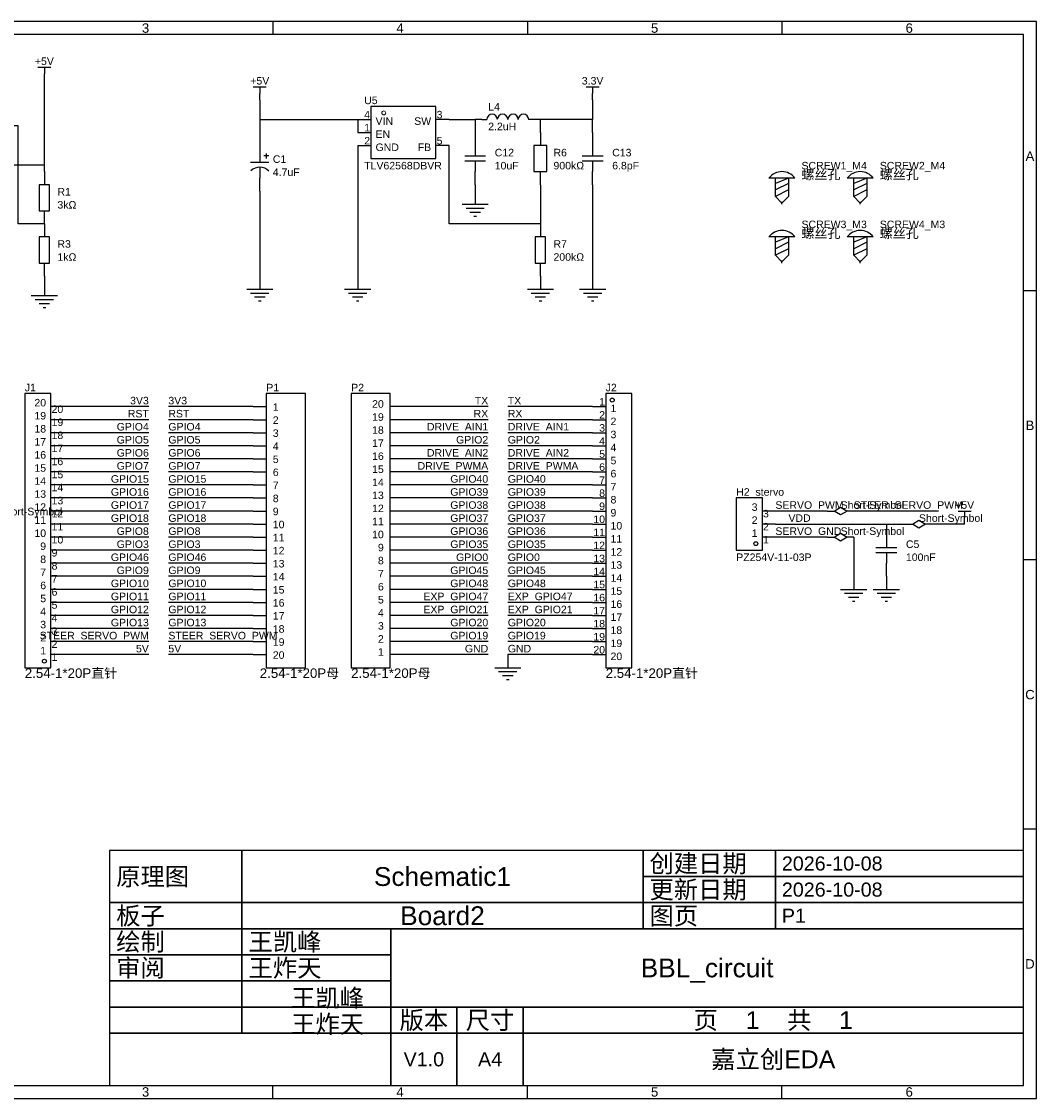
# Model space of a CAD drawing. Header units: millimetres. Extents: x 0 to 297, y 0 to 210.
# Tile 2 of 2: x 100 to 297, y 0 to 210. Entities that reach past the tile are written whole.
import ezdxf
from ezdxf.enums import TextEntityAlignment as Align

# ---------------------------------------------------------------- set-up
doc = ezdxf.new("R2010")
doc.units = ezdxf.units.MM
doc.header["$MEASUREMENT"] = 0
doc.styles.get("Standard").update_dxf_attribs({"font": 'arial.ttf'})

msp = doc.modelspace()

# ---------------------------------------------------------------- linework, layer by layer
at = {"true_color": 0x880000}
for p, q in [((104.14, 198.12), (104.14, 199.39)), ((146.05, 194.31), (146.05, 195.58)), ((210.82, 194.31), (210.82, 195.58)), ((165.1, 190.5), (167.64, 190.5)), ((182.88, 190.5), (180.34, 190.5)), ((189.23, 190.5), (190.25, 190.5)), ((199.39, 190.5), (198.37, 190.5)), ((146.05, 186.69), (146.05, 184.15)), ((165.1, 187.96), (167.64, 187.96)), ((187.96, 187.96), (187.96, 185.42)), ((200.66, 187.96), (200.66, 185.42)), ((210.82, 187.96), (210.82, 185.42)), ((165.1, 185.42), (167.64, 185.42)), ((182.88, 185.42), (180.34, 185.42)), ((104.14, 180.34), (104.14, 177.8)), ((187.96, 177.8), (187.96, 180.34)), ((200.66, 177.8), (200.66, 180.34)), ((210.82, 177.8), (210.82, 180.34)), ((146.05, 176.53), (146.05, 179.07)), ((187.96, 176.53), (187.96, 173.99)), ((247.65, 173.99), (247.65, 174.5)), ((262.89, 173.99), (262.89, 174.5)), ((104.14, 170.18), (104.14, 172.72)), ((104.14, 170.18), (104.14, 167.64)), ((200.66, 170.18), (200.66, 167.64)), ((104.14, 160.02), (104.14, 162.56)), ((200.66, 160.02), (200.66, 162.56)), ((247.65, 162.56), (247.65, 163.07)), ((262.89, 162.56), (262.89, 163.07)), ((146.05, 160.02), (146.05, 157.48)), ((165.1, 160.02), (165.1, 157.48)), ((200.66, 160.02), (200.66, 157.48)), ((210.82, 160.02), (210.82, 157.48)), ((104.14, 158.75), (104.14, 156.21)), ((107.95, 134.62), (105.41, 134.62)), ((144.78, 134.62), (147.32, 134.62)), ((173.99, 134.62), (171.45, 134.62)), ((210.82, 134.62), (213.36, 134.62)), ((107.95, 132.08), (105.41, 132.08)), ((144.78, 132.08), (147.32, 132.08)), ((173.99, 132.08), (171.45, 132.08)), ((210.82, 132.08), (213.36, 132.08)), ((107.95, 129.54), (105.41, 129.54)), ((144.78, 129.54), (147.32, 129.54)), ((173.99, 129.54), (171.45, 129.54)), ((210.82, 129.54), (213.36, 129.54)), ((107.95, 127), (105.41, 127)), ((144.78, 127), (147.32, 127)), ((173.99, 127), (171.45, 127)), ((210.82, 127), (213.36, 127)), ((107.95, 124.46), (105.41, 124.46)), ((144.78, 124.46), (147.32, 124.46)), ((173.99, 124.46), (171.45, 124.46)), ((210.82, 124.46), (213.36, 124.46)), ((107.95, 121.92), (105.41, 121.92)), ((144.78, 121.92), (147.32, 121.92)), ((173.99, 121.92), (171.45, 121.92)), ((210.82, 121.92), (213.36, 121.92)), ((107.95, 119.38), (105.41, 119.38)), ((144.78, 119.38), (147.32, 119.38)), ((173.99, 119.38), (171.45, 119.38)), ((210.82, 119.38), (213.36, 119.38)), ((107.95, 116.84), (105.41, 116.84)), ((144.78, 116.84), (147.32, 116.84)), ((173.99, 116.84), (171.45, 116.84)), ((210.82, 116.84), (213.36, 116.84)), ((107.95, 114.3), (105.41, 114.3)), ((144.78, 114.3), (147.32, 114.3)), ((173.99, 114.3), (171.45, 114.3)), ((210.82, 114.3), (213.36, 114.3)), ((246.38, 114.3), (243.84, 114.3)), ((256.54, 114.3), (257.81, 114.3)), ((261.62, 114.3), (260.35, 114.3)), ((107.95, 111.76), (105.41, 111.76)), ((144.78, 111.76), (147.32, 111.76)), ((173.99, 111.76), (171.45, 111.76)), ((210.82, 111.76), (213.36, 111.76)), ((246.38, 111.76), (243.84, 111.76)), ((267.97, 111.76), (267.97, 109.22)), ((271.78, 111.76), (273.05, 111.76)), ((276.86, 111.76), (275.59, 111.76)), ((283.21, 111.76), (283.21, 113.03)), ((107.95, 109.22), (105.41, 109.22)), ((144.78, 109.22), (147.32, 109.22)), ((173.99, 109.22), (171.45, 109.22)), ((210.82, 109.22), (213.36, 109.22)), ((246.38, 109.22), (243.84, 109.22)), ((256.54, 109.22), (257.81, 109.22)), ((261.62, 109.22), (260.35, 109.22)), ((107.95, 106.68), (105.41, 106.68)), ((144.78, 106.68), (147.32, 106.68)), ((173.99, 106.68), (171.45, 106.68)), ((210.82, 106.68), (213.36, 106.68)), ((107.95, 104.14), (105.41, 104.14)), ((144.78, 104.14), (147.32, 104.14)), ((173.99, 104.14), (171.45, 104.14)), ((210.82, 104.14), (213.36, 104.14)), ((267.97, 101.6), (267.97, 104.14)), ((107.95, 101.6), (105.41, 101.6)), ((144.78, 101.6), (147.32, 101.6)), ((173.99, 101.6), (171.45, 101.6)), ((210.82, 101.6), (213.36, 101.6)), ((261.62, 101.6), (261.62, 99.06)), ((267.97, 101.6), (267.97, 99.06)), ((107.95, 99.06), (105.41, 99.06)), ((144.78, 99.06), (147.32, 99.06)), ((173.99, 99.06), (171.45, 99.06)), ((210.82, 99.06), (213.36, 99.06)), ((107.95, 96.52), (105.41, 96.52)), ((144.78, 96.52), (147.32, 96.52)), ((173.99, 96.52), (171.45, 96.52)), ((210.82, 96.52), (213.36, 96.52)), ((107.95, 93.98), (105.41, 93.98)), ((144.78, 93.98), (147.32, 93.98)), ((173.99, 93.98), (171.45, 93.98)), ((210.82, 93.98), (213.36, 93.98)), ((107.95, 91.44), (105.41, 91.44)), ((144.78, 91.44), (147.32, 91.44)), ((173.99, 91.44), (171.45, 91.44)), ((210.82, 91.44), (213.36, 91.44)), ((107.95, 88.9), (105.41, 88.9)), ((144.78, 88.9), (147.32, 88.9)), ((173.99, 88.9), (171.45, 88.9)), ((210.82, 88.9), (213.36, 88.9)), ((107.95, 86.36), (105.41, 86.36)), ((144.78, 86.36), (147.32, 86.36)), ((173.99, 86.36), (171.45, 86.36)), ((194.31, 86.36), (194.31, 83.82)), ((210.82, 86.36), (213.36, 86.36))]:
    msp.add_line(p, q, dxfattribs=at)
at = {"true_color": 0x008800}
for p, q in [((182.88, 190.5), (187.96, 190.5)), ((200.66, 187.96), (200.66, 190.5)), ((210.82, 187.96), (210.82, 190.5)), ((165.1, 185.42), (165.1, 160.02)), ((146.05, 176.53), (146.05, 160.02)), ((187.96, 177.8), (187.96, 176.53)), ((210.82, 177.8), (210.82, 160.02)), ((104.14, 160.02), (104.14, 158.75)), ((200.66, 160.02), (200.66, 160.02)), ((124.46, 134.62), (107.95, 134.62)), ((144.78, 134.62), (128.27, 134.62)), ((190.5, 134.62), (173.99, 134.62)), ((210.82, 134.62), (194.31, 134.62)), ((124.46, 132.08), (107.95, 132.08)), ((144.78, 132.08), (128.27, 132.08)), ((190.5, 132.08), (173.99, 132.08)), ((210.82, 132.08), (194.31, 132.08)), ((124.46, 129.54), (107.95, 129.54)), ((144.78, 129.54), (128.27, 129.54)), ((190.5, 129.54), (173.99, 129.54)), ((210.82, 129.54), (194.31, 129.54)), ((124.46, 127), (107.95, 127)), ((144.78, 127), (128.27, 127)), ((190.5, 127), (173.99, 127)), ((210.82, 127), (194.31, 127)), ((124.46, 124.46), (107.95, 124.46)), ((144.78, 124.46), (128.27, 124.46)), ((190.5, 124.46), (173.99, 124.46)), ((210.82, 124.46), (194.31, 124.46)), ((124.46, 121.92), (107.95, 121.92)), ((144.78, 121.92), (128.27, 121.92)), ((190.5, 121.92), (173.99, 121.92)), ((210.82, 121.92), (194.31, 121.92)), ((124.46, 119.38), (107.95, 119.38)), ((144.78, 119.38), (128.27, 119.38)), ((190.5, 119.38), (173.99, 119.38)), ((210.82, 119.38), (194.31, 119.38)), ((124.46, 116.84), (107.95, 116.84)), ((144.78, 116.84), (128.27, 116.84)), ((190.5, 116.84), (173.99, 116.84)), ((210.82, 116.84), (194.31, 116.84)), ((124.46, 114.3), (107.95, 114.3)), ((144.78, 114.3), (128.27, 114.3)), ((190.5, 114.3), (173.99, 114.3)), ((210.82, 114.3), (194.31, 114.3)), ((256.54, 114.3), (246.38, 114.3)), ((278.13, 114.3), (261.62, 114.3)), ((124.46, 111.76), (107.95, 111.76)), ((144.78, 111.76), (128.27, 111.76)), ((190.5, 111.76), (173.99, 111.76)), ((210.82, 111.76), (194.31, 111.76)), ((283.21, 111.76), (276.86, 111.76)), ((124.46, 109.22), (107.95, 109.22)), ((144.78, 109.22), (128.27, 109.22)), ((190.5, 109.22), (173.99, 109.22)), ((210.82, 109.22), (194.31, 109.22)), ((256.54, 109.22), (246.38, 109.22)), ((261.62, 109.22), (261.62, 101.6)), ((124.46, 106.68), (107.95, 106.68)), ((144.78, 106.68), (128.27, 106.68)), ((190.5, 106.68), (173.99, 106.68)), ((210.82, 106.68), (194.31, 106.68)), ((124.46, 104.14), (107.95, 104.14)), ((144.78, 104.14), (128.27, 104.14)), ((190.5, 104.14), (173.99, 104.14)), ((210.82, 104.14), (194.31, 104.14)), ((124.46, 101.6), (107.95, 101.6)), ((144.78, 101.6), (128.27, 101.6)), ((190.5, 101.6), (173.99, 101.6)), ((210.82, 101.6), (194.31, 101.6)), ((267.97, 101.6), (267.97, 101.6)), ((124.46, 99.06), (107.95, 99.06)), ((144.78, 99.06), (128.27, 99.06)), ((190.5, 99.06), (173.99, 99.06)), ((210.82, 99.06), (194.31, 99.06)), ((124.46, 96.52), (107.95, 96.52)), ((144.78, 96.52), (128.27, 96.52)), ((190.5, 96.52), (173.99, 96.52)), ((210.82, 96.52), (194.31, 96.52)), ((124.46, 93.98), (107.95, 93.98)), ((144.78, 93.98), (128.27, 93.98)), ((190.5, 93.98), (173.99, 93.98)), ((210.82, 93.98), (194.31, 93.98)), ((124.46, 91.44), (107.95, 91.44)), ((144.78, 91.44), (128.27, 91.44)), ((190.5, 91.44), (173.99, 91.44)), ((210.82, 91.44), (194.31, 91.44)), ((124.46, 88.9), (107.95, 88.9)), ((144.78, 88.9), (128.27, 88.9)), ((190.5, 88.9), (173.99, 88.9)), ((210.82, 88.9), (194.31, 88.9)), ((124.46, 86.36), (107.95, 86.36)), ((144.78, 86.36), (128.27, 86.36)), ((190.5, 86.36), (173.99, 86.36)), ((210.82, 86.36), (194.31, 86.36))]:
    msp.add_line(p, q, dxfattribs=at)
at = {"true_color": 0xa00000}
for points in [[(0, 209.55), (0, 0), (297.18, 0), (297.18, 209.55)], [(2.54, 207.01), (2.54, 2.54), (294.64, 2.54), (294.64, 207.01)], [(167.64, 193.04), (167.64, 182.88), (180.34, 182.88), (180.34, 193.04)], [(199.39, 180.34), (201.93, 180.34), (201.93, 185.42), (199.39, 185.42)], [(105.16, 177.8), (103.12, 177.8), (103.12, 172.72), (105.16, 172.72)], [(103.12, 162.56), (105.16, 162.56), (105.16, 167.64), (103.12, 167.64)], [(199.64, 162.56), (201.68, 162.56), (201.68, 167.64), (199.64, 167.64)], [(105.41, 83.82), (105.41, 137.16), (100.33, 137.16), (100.33, 83.82)], [(147.32, 137.16), (147.32, 83.82), (154.94, 83.82), (154.94, 137.16)], [(171.45, 83.82), (171.45, 137.16), (163.83, 137.16), (163.83, 83.82)], [(213.36, 137.16), (213.36, 83.82), (218.44, 83.82), (218.44, 137.16)], [(243.84, 106.68), (243.84, 116.84), (238.76, 116.84), (238.76, 106.68)], [(257.81, 114.3), (259.08, 115.06), (260.35, 114.3), (259.08, 113.54)], [(273.05, 111.76), (274.32, 112.52), (275.59, 111.76), (274.32, 111)], [(257.81, 109.22), (259.08, 109.98), (260.35, 109.22), (259.08, 108.46)]]:
    msp.add_lwpolyline(points, close=True, dxfattribs=at)
for points in [[(148.59, 209.55), (148.59, 207.01)], [(198.12, 209.55), (198.12, 207.01)], [(247.65, 209.55), (247.65, 207.01)], [(102.87, 200.66), (105.41, 200.66)], [(104.14, 200.66), (104.14, 199.39)], [(144.78, 196.85), (147.32, 196.85)], [(146.05, 196.85), (146.05, 195.58)], [(209.55, 196.85), (212.09, 196.85)], [(210.82, 196.85), (210.82, 195.58)], [(187.96, 185.42), (187.96, 183.39)], [(210.82, 185.42), (210.82, 183.39)], [(146.05, 184.15), (146.05, 182.12)], [(147.83, 183.39), (146.81, 183.39)], [(147.32, 183.9), (147.32, 182.88)], [(185.93, 183.39), (189.99, 183.39)], [(189.99, 182.37), (185.93, 182.37)], [(187.96, 182.37), (187.96, 180.34)], [(208.79, 183.39), (212.85, 183.39)], [(212.85, 182.37), (208.79, 182.37)], [(210.82, 182.37), (210.82, 180.34)], [(147.83, 182.12), (144.27, 182.12)], [(146.05, 181.1), (146.05, 179.07)], [(250.19, 179.07), (245.11, 179.07)], [(248.92, 179.07), (246.38, 178.05)], [(248.92, 179.07), (248.92, 175.51), (247.65, 174.24), (246.38, 175.51), (246.38, 179.07)], [(265.43, 179.07), (260.35, 179.07)], [(264.16, 179.07), (261.62, 178.05)], [(264.16, 179.07), (264.16, 175.51), (262.89, 174.24), (261.62, 175.51), (261.62, 179.07)], [(248.92, 178.05), (246.38, 176.78)], [(248.92, 176.78), (246.38, 175.51)], [(264.16, 178.05), (261.62, 176.78)], [(264.16, 176.78), (261.62, 175.51)], [(185.42, 173.99), (190.5, 173.99)], [(186.18, 173.23), (189.74, 173.23)], [(186.94, 172.47), (188.98, 172.47)], [(187.71, 171.7), (188.21, 171.7)], [(250.19, 167.64), (245.11, 167.64)], [(248.92, 167.64), (246.38, 166.62)], [(248.92, 167.64), (248.92, 164.08), (247.65, 162.81), (246.38, 164.08), (246.38, 167.64)], [(265.43, 167.64), (260.35, 167.64)], [(264.16, 167.64), (261.62, 166.62)], [(264.16, 167.64), (264.16, 164.08), (262.89, 162.81), (261.62, 164.08), (261.62, 167.64)], [(248.92, 166.62), (246.38, 165.35)], [(264.16, 166.62), (261.62, 165.35)], [(248.92, 165.35), (246.38, 164.08)], [(264.16, 165.35), (261.62, 164.08)], [(143.51, 157.48), (148.59, 157.48)], [(162.56, 157.48), (167.64, 157.48)], [(198.12, 157.48), (203.2, 157.48)], [(208.28, 157.48), (213.36, 157.48)], [(297.18, 157.16), (294.64, 157.16)], [(101.6, 156.21), (106.68, 156.21)], [(102.36, 155.45), (105.92, 155.45)], [(144.27, 156.72), (147.83, 156.72)], [(145.03, 155.96), (147.07, 155.96)], [(145.8, 155.19), (146.3, 155.19)], [(163.32, 156.72), (166.88, 156.72)], [(164.08, 155.96), (166.12, 155.96)], [(164.85, 155.19), (165.35, 155.19)], [(198.88, 156.72), (202.44, 156.72)], [(199.64, 155.96), (201.68, 155.96)], [(200.41, 155.19), (200.91, 155.19)], [(209.04, 156.72), (212.6, 156.72)], [(209.8, 155.96), (211.84, 155.96)], [(210.57, 155.19), (211.07, 155.19)], [(103.12, 154.69), (105.16, 154.69)], [(103.89, 153.92), (104.39, 153.92)], [(281.94, 114.3), (284.48, 114.3)], [(283.21, 114.3), (283.21, 113.03)], [(267.97, 109.22), (267.97, 107.19)], [(265.94, 107.19), (270, 107.19)], [(270, 106.17), (265.94, 106.17)], [(267.97, 106.17), (267.97, 104.14)], [(297.18, 104.78), (294.64, 104.78)], [(259.08, 99.06), (264.16, 99.06)], [(265.43, 99.06), (270.51, 99.06)], [(259.84, 98.3), (263.4, 98.3)], [(260.6, 97.54), (262.64, 97.54)], [(261.37, 96.77), (261.87, 96.77)], [(266.19, 98.3), (269.75, 98.3)], [(266.95, 97.54), (268.99, 97.54)], [(267.72, 96.77), (268.22, 96.77)], [(191.77, 83.82), (196.85, 83.82)], [(192.53, 83.06), (196.09, 83.06)], [(193.29, 82.3), (195.33, 82.3)], [(194.06, 81.53), (194.56, 81.53)], [(297.18, 52.39), (294.64, 52.39)], [(142.59, 48.26), (116.84, 48.26)], [(116.84, 48.26), (116.84, 38.1)], [(142.59, 38.1), (142.59, 48.26)], [(220.62, 48.26), (142.59, 48.26)], [(142.59, 48.26), (142.59, 38.1)], [(220.62, 38.1), (220.62, 48.26)], [(246.37, 48.26), (220.62, 48.26)], [(220.62, 48.26), (220.62, 43.18)], [(246.37, 43.18), (246.37, 48.26)], [(294.64, 48.26), (246.37, 48.26)], [(246.37, 48.26), (246.37, 43.18)], [(294.64, 43.18), (294.64, 48.26)], [(220.62, 43.18), (246.37, 43.18)], [(246.37, 43.18), (220.62, 43.18)], [(220.62, 43.18), (220.62, 38.1)], [(246.37, 43.18), (294.64, 43.18)], [(246.37, 38.1), (246.37, 43.18)], [(294.64, 43.18), (246.37, 43.18)], [(246.37, 43.18), (246.37, 38.1)], [(294.64, 38.1), (294.64, 43.18)], [(116.84, 38.1), (142.59, 38.1)], [(142.59, 38.1), (116.84, 38.1)], [(116.84, 38.1), (116.84, 33.02)], [(142.59, 38.1), (220.62, 38.1)], [(142.59, 33.02), (142.59, 38.1)], [(220.62, 38.1), (142.59, 38.1)], [(142.59, 38.1), (142.59, 33.02)], [(220.62, 38.1), (246.37, 38.1)], [(220.62, 33.02), (220.62, 38.1)], [(246.37, 38.1), (220.62, 38.1)], [(220.62, 38.1), (220.62, 33.02)], [(246.37, 38.1), (294.64, 38.1)], [(246.37, 33.02), (246.37, 38.1)], [(294.64, 38.1), (246.37, 38.1)], [(246.37, 38.1), (246.37, 33.02)], [(294.64, 33.02), (294.64, 38.1)], [(116.84, 33.02), (142.59, 33.02)], [(142.59, 33.02), (116.84, 33.02)], [(116.84, 33.02), (116.84, 27.94)], [(142.59, 33.02), (220.62, 33.02)], [(142.59, 27.94), (142.59, 33.02)], [(171.55, 33.02), (142.59, 33.02)], [(142.59, 33.02), (142.59, 27.94)], [(171.55, 27.94), (171.55, 33.02)], [(294.64, 33.02), (171.55, 33.02)], [(171.55, 33.02), (171.55, 17.78)], [(220.62, 33.02), (246.37, 33.02)], [(246.37, 33.02), (294.64, 33.02)], [(294.64, 17.78), (294.64, 33.02)], [(116.84, 27.94), (142.59, 27.94)], [(142.59, 27.94), (116.84, 27.94)], [(116.84, 27.94), (116.84, 22.86)], [(142.59, 27.94), (171.55, 27.94)], [(142.59, 22.86), (142.59, 27.94)], [(171.55, 27.94), (142.59, 27.94)], [(142.59, 27.94), (142.59, 22.86)], [(171.55, 22.86), (171.55, 27.94)], [(116.84, 22.86), (142.59, 22.86)], [(142.59, 22.86), (116.84, 22.86)], [(116.84, 22.86), (116.84, 17.78)], [(142.59, 22.86), (171.55, 22.86)], [(142.59, 17.78), (142.59, 22.86)], [(171.55, 22.86), (142.59, 22.86)], [(142.59, 22.86), (142.59, 17.78)], [(171.55, 17.78), (171.55, 22.86)], [(116.84, 17.78), (142.59, 17.78)], [(142.59, 17.78), (116.84, 17.78)], [(116.84, 17.78), (116.84, 12.7)], [(142.59, 17.78), (171.55, 17.78)], [(142.59, 12.7), (142.59, 17.78)], [(171.55, 17.78), (142.59, 17.78)], [(142.59, 17.78), (142.59, 12.7)], [(171.55, 17.78), (294.64, 17.78)], [(171.55, 12.7), (171.55, 17.78)], [(184.42, 17.78), (171.55, 17.78)], [(171.55, 17.78), (171.55, 12.7)], [(184.42, 12.7), (184.42, 17.78)], [(197.29, 17.78), (184.42, 17.78)], [(184.42, 17.78), (184.42, 12.7)], [(197.29, 12.7), (197.29, 17.78)], [(294.64, 17.78), (197.29, 17.78)], [(197.29, 17.78), (197.29, 12.7)], [(294.64, 12.7), (294.64, 17.78)], [(116.84, 12.7), (142.59, 12.7)], [(171.55, 12.7), (116.84, 12.7)], [(116.84, 12.7), (116.84, 2.54)], [(142.59, 12.7), (171.55, 12.7)], [(171.55, 12.7), (184.42, 12.7)], [(171.55, 2.54), (171.55, 12.7)], [(184.42, 12.7), (171.55, 12.7)], [(171.55, 12.7), (171.55, 2.54)], [(184.42, 12.7), (197.29, 12.7)], [(184.42, 2.54), (184.42, 12.7)], [(197.29, 12.7), (184.42, 12.7)], [(184.42, 12.7), (184.42, 2.54)], [(197.29, 12.7), (294.64, 12.7)], [(197.29, 2.54), (197.29, 12.7)], [(294.64, 12.7), (197.29, 12.7)], [(197.29, 12.7), (197.29, 2.54)], [(294.64, 2.54), (294.64, 12.7)], [(116.84, 2.54), (171.55, 2.54)], [(148.59, 0), (148.59, 2.54)], [(171.55, 2.54), (184.42, 2.54)], [(184.42, 2.54), (197.29, 2.54)], [(197.29, 2.54), (294.64, 2.54)], [(198.12, 0), (198.12, 2.54)], [(247.65, 0), (247.65, 2.54)]]:
    msp.add_lwpolyline(points, dxfattribs=at)
at = {"true_color": 0x008800}
for points in [[(104.14, 180.34), (104.14, 181.61), (104.14, 198.12)], [(146.05, 194.31), (146.05, 190.5), (146.05, 186.69)], [(210.82, 194.31), (210.82, 190.5), (200.66, 190.5), (199.39, 190.5)], [(104.14, 170.18), (99.06, 170.18), (99.06, 189.23), (66.04, 189.23)], [(146.05, 190.5), (165.1, 190.5), (165.1, 187.96)], [(189.23, 190.5), (187.96, 190.5), (187.96, 187.96)], [(200.66, 177.8), (200.66, 170.18), (182.88, 170.18), (182.88, 185.42)], [(104.14, 181.61), (88.9, 181.61), (86.36, 181.61)], [(246.38, 111.76), (267.97, 111.76), (271.78, 111.76)]]:
    msp.add_lwpolyline(points, dxfattribs=at)
at = {"lineweight": 0, "true_color": 0xa00000}
msp.add_circle((170.18, 191.77), 0.381, dxfattribs=at)
at = {"true_color": 0xa00000}
for centre, radius, start, end in [((191.26, 190.5), 1.02, 359.7135, 539.7135), ((193.29, 190.5), 1.02, 359.7135, 539.7135), ((195.33, 190.5), 1.02, 359.7135, 539.7135), ((197.36, 190.5), 1.02, 359.7135, 539.7135), ((146.05, 178.65), 2.54, 45.4819, 133.7778), ((247.65, 177.17), 3.17, 36.8699, 143.1301), ((262.89, 177.17), 3.17, 36.8699, 143.1301), ((247.65, 165.74), 3.17, 36.8699, 143.1301), ((262.89, 165.74), 3.17, 36.8699, 143.1301)]:
    msp.add_arc(centre, radius, start, end, dxfattribs=at)
for centre, major_axis in [((214.63, 135.89), (0.381, 0)), ((242.57, 107.95), (-0.381, 0)), ((104.14, 85.09), (-0.381, 0))]:
    msp.add_ellipse(centre, major_axis=major_axis, ratio=1, dxfattribs=at)

# ---------------------------------------------------------------- texts
for s, height, p in [('3', 1.83, (123.83, 208.28)), ('4', 1.83, (173.35, 208.28)), ('5', 1.83, (222.88, 208.28)), ('6', 1.83, (272.42, 208.28)), ('A', 1.83, (295.91, 183.36)), ('B', 1.83, (295.91, 130.97)), ('C', 1.83, (295.91, 78.58)), ('Schematic1', 3.658, (181.6, 43.18)), ('Board2', 3.658, (181.6, 35.56)), ('BBL_circuit', 3.6576, (233.09, 25.4)), ('D', 1.83, (295.91, 26.19)), ('版本', 3.467, (177.98, 15.24)), ('尺寸', 3.467, (190.86, 15.24)), ('页    1    共    1', 3.4671, (245.97, 15.24)), ('V1.0', 2.743, (177.98, 7.62)), ('A4', 2.743, (190.86, 7.62)), ('嘉立创EDA', 3.467, (245.97, 7.62)), ('3', 1.83, (123.83, 1.27)), ('4', 1.83, (173.35, 1.27)), ('5', 1.83, (222.88, 1.27)), ('6', 1.83, (272.42, 1.27))]:
    msp.add_text(s, height=height, dxfattribs=at).set_placement(p, align=Align.MIDDLE_CENTER)
at = {"true_color": 0x000080}
for s, p in [('+5V', (104.14, 200.66)), ('+5V', (104.14, 200.66)), ('+5V', (146.05, 196.85)), ('+5V', (146.05, 196.85)), ('3.3V', (210.82, 196.85)), ('3.3V', (210.82, 196.85)), ('+5V', (283.21, 114.3)), ('+5V', (283.21, 114.3))]:
    msp.add_text(s, height=1.463, dxfattribs=at).set_placement(p, align=Align.BOTTOM_CENTER)
for s, height, p in [('U5', 1.463, (166.37, 193.04)), ('L4', 1.463, (190.5, 191.77)), ('2.2uH', 1.463, (190.5, 187.96)), ('C12', 1.463, (191.77, 182.88)), ('R6', 1.463, (203.2, 182.88)), ('C13', 1.463, (214.63, 182.88)), ('C1', 1.463, (148.59, 181.61)), ('900kΩ', 1.463, (203.2, 180.34)), ('4.7uF', 1.463, (148.59, 179.07)), ('TLV62568DBVR', 1.463, (166.37, 180.34)), ('10uF', 1.463, (191.77, 180.34)), ('6.8pF', 1.463, (214.63, 180.34)), ('螺丝孔', 1.849, (251.46, 178.31)), ('SCREW1_M4', 1.463, (251.46, 180.34)), ('螺丝孔', 1.849, (266.7, 178.31)), ('SCREW2_M4', 1.463, (266.7, 180.34)), ('R1', 1.463, (106.68, 175.26)), ('3kΩ', 1.463, (106.68, 172.72)), ('SCREW3_M3', 1.463, (251.46, 168.91)), ('SCREW4_M3', 1.463, (266.7, 168.91)), ('螺丝孔', 1.849, (251.46, 166.88)), ('螺丝孔', 1.849, (266.7, 166.88)), ('R3', 1.463, (106.68, 165.1)), ('R7', 1.463, (203.2, 165.1)), ('1kΩ', 1.463, (106.68, 162.56)), ('200kΩ', 1.463, (203.2, 162.56)), ('J1', 1.463, (100.33, 137.16)), ('P1', 1.463, (147.32, 137.16)), ('P2', 1.463, (163.83, 137.16)), ('J2', 1.463, (213.36, 137.16)), ('H2_stervo', 1.463, (238.76, 116.84)), ('Short-Symbol', 1.463, (259.08, 114.3)), ('Short-Symbol', 1.463, (95.25, 113.03)), ('Short-Symbol', 1.463, (274.32, 111.76)), ('Short-Symbol', 1.463, (259.08, 109.22)), ('C5', 1.463, (271.78, 106.68)), ('PZ254V-11-03P', 1.463, (238.76, 104.14)), ('100nF', 1.463, (271.78, 104.14)), ('2.54-1*20P直针', 1.8491, (100.33, 81.28)), ('2.54-1*20P母', 1.8491, (146.05, 81.28)), ('2.54-1*20P母', 1.8491, (163.83, 81.28)), ('2.54-1*20P直针', 1.8491, (213.36, 81.28))]:
    msp.add_text(s, height=height, dxfattribs=at).set_placement(p, align=Align.BOTTOM_LEFT)
at = {"true_color": 0x000000}
for s, height, p in [('4', 1.46, (167.51, 190.27)), ('SW', 1.463, (179.4, 189)), ('1', 1.46, (167.51, 187.73)), ('2', 1.46, (167.51, 185.19)), ('FB', 1.463, (179.4, 183.92)), ('1', 1.46, (213.23, 134.39)), ('2', 1.46, (213.23, 131.85)), ('3', 1.46, (213.23, 129.31)), ('4', 1.46, (213.23, 126.77)), ('5', 1.46, (213.23, 124.23)), ('6', 1.46, (213.23, 121.69)), ('7', 1.46, (213.23, 119.15)), ('8', 1.46, (213.23, 116.61)), ('9', 1.46, (213.23, 114.07)), ('10', 1.463, (213.23, 111.53)), ('11', 1.463, (213.23, 108.99)), ('12', 1.463, (213.23, 106.45)), ('13', 1.463, (213.23, 103.91)), ('14', 1.463, (213.23, 101.37)), ('15', 1.463, (213.23, 98.83)), ('16', 1.463, (213.23, 96.29)), ('17', 1.463, (213.23, 93.75)), ('18', 1.463, (213.23, 91.21)), ('19', 1.463, (213.23, 88.67)), ('20', 1.463, (213.23, 86.13))]:
    msp.add_text(s, height=height, dxfattribs=at).set_placement(p, align=Align.BOTTOM_RIGHT)
for s, height, p in [('VIN', 1.463, (168.58, 189)), ('3', 1.46, (180.47, 190.27)), ('EN', 1.463, (168.58, 186.46)), ('5', 1.46, (180.47, 185.19)), ('GND', 1.463, (168.58, 183.92)), ('1', 1.46, (148.59, 133.37)), ('1', 1.46, (214.3, 133.12)), ('2', 1.46, (148.59, 130.83)), ('2', 1.46, (214.3, 130.58)), ('3', 1.46, (148.59, 128.29)), ('3', 1.46, (214.3, 128.04)), ('4', 1.46, (148.59, 125.75)), ('4', 1.46, (214.3, 125.5)), ('5', 1.46, (148.59, 123.21)), ('5', 1.46, (214.3, 122.96)), ('6', 1.46, (148.59, 120.67)), ('6', 1.46, (214.3, 120.42)), ('7', 1.46, (148.59, 118.13)), ('7', 1.46, (214.3, 117.88)), ('8', 1.46, (148.59, 115.59)), ('8', 1.46, (214.3, 115.34)), ('9', 1.46, (148.59, 113.05)), ('9', 1.46, (214.3, 112.8)), ('10', 1.463, (148.59, 110.51)), ('10', 1.463, (214.3, 110.26)), ('11', 1.463, (148.59, 107.97)), ('11', 1.463, (214.3, 107.72)), ('12', 1.463, (148.59, 105.43)), ('12', 1.463, (214.3, 105.18)), ('13', 1.463, (148.59, 102.89)), ('13', 1.463, (214.3, 102.64)), ('14', 1.463, (148.59, 100.35)), ('14', 1.463, (214.3, 100.1)), ('15', 1.463, (148.59, 97.81)), ('15', 1.463, (214.3, 97.56)), ('16', 1.463, (148.59, 95.27)), ('16', 1.463, (214.3, 95.02)), ('17', 1.463, (148.59, 92.73)), ('17', 1.463, (214.3, 92.48)), ('18', 1.463, (148.59, 90.19)), ('18', 1.463, (214.3, 89.94)), ('19', 1.463, (148.59, 87.65)), ('19', 1.463, (214.3, 87.4)), ('20', 1.463, (148.59, 85.11)), ('20', 1.463, (214.3, 84.86))]:
    msp.add_text(s, height=height, dxfattribs=at).set_placement(p, align=Align.BOTTOM_LEFT)
at = {"true_color": 0x0000ff}
for s, p in [('3V3', (124.46, 134.62)), ('TX', (190.5, 134.62)), ('RST', (124.46, 132.08)), ('RX', (190.5, 132.08)), ('GPIO4', (124.46, 129.54)), ('DRIVE_AIN1', (190.5, 129.54)), ('GPIO5', (124.46, 127)), ('GPIO2', (190.5, 127)), ('GPIO6', (124.46, 124.46)), ('DRIVE_AIN2', (190.5, 124.46)), ('GPIO7', (124.46, 121.92)), ('DRIVE_PWMA', (190.5, 121.92)), ('GPIO15', (124.46, 119.38)), ('GPIO40', (190.5, 119.38)), ('GPIO16', (124.46, 116.84)), ('GPIO39', (190.5, 116.84)), ('GPIO17', (124.46, 114.3)), ('GPIO38', (190.5, 114.3)), ('GPIO18', (124.46, 111.76)), ('GPIO37', (190.5, 111.76)), ('GPIO8', (124.46, 109.22)), ('GPIO36', (190.5, 109.22)), ('GPIO3', (124.46, 106.68)), ('GPIO35', (190.5, 106.68)), ('GPIO46', (124.46, 104.14)), ('GPIO0', (190.5, 104.14)), ('GPIO9', (124.46, 101.6)), ('GPIO45', (190.5, 101.6)), ('GPIO10', (124.46, 99.06)), ('GPIO48', (190.5, 99.06)), ('GPIO11', (124.46, 96.52)), ('EXP_GPIO47', (190.5, 96.52)), ('GPIO12', (124.46, 93.98)), ('EXP_GPIO21', (190.5, 93.98)), ('GPIO13', (124.46, 91.44)), ('GPIO20', (190.5, 91.44)), ('STEER_SERVO_PWM', (124.46, 88.9)), ('GPIO19', (190.5, 88.9)), ('5V', (124.46, 86.36)), ('GND', (190.5, 86.36))]:
    msp.add_text(s, height=1.463, dxfattribs=at).set_placement(p, align=Align.BOTTOM_RIGHT)
for s, p in [('3V3', (128.27, 134.62)), ('TX', (194.31, 134.62)), ('RST', (128.27, 132.08)), ('RX', (194.31, 132.08)), ('GPIO4', (128.27, 129.54)), ('DRIVE_AIN1', (194.31, 129.54)), ('GPIO5', (128.27, 127)), ('GPIO2', (194.31, 127)), ('GPIO6', (128.27, 124.46)), ('DRIVE_AIN2', (194.31, 124.46)), ('GPIO7', (128.27, 121.92)), ('DRIVE_PWMA', (194.31, 121.92)), ('GPIO15', (128.27, 119.38)), ('GPIO40', (194.31, 119.38)), ('GPIO16', (128.27, 116.84)), ('GPIO39', (194.31, 116.84)), ('GPIO17', (128.27, 114.3)), ('GPIO38', (194.31, 114.3)), ('SERVO_PWM', (246.38, 114.3)), ('STEER_SERVO_PWM', (261.62, 114.3)), ('GPIO18', (128.27, 111.76)), ('GPIO37', (194.31, 111.76)), ('VDD', (248.92, 111.76)), ('GPIO8', (128.27, 109.22)), ('GPIO36', (194.31, 109.22)), ('SERVO_GND', (246.38, 109.22)), ('GPIO3', (128.27, 106.68)), ('GPIO35', (194.31, 106.68)), ('GPIO46', (128.27, 104.14)), ('GPIO0', (194.31, 104.14)), ('GPIO9', (128.27, 101.6)), ('GPIO45', (194.31, 101.6)), ('GPIO10', (128.27, 99.06)), ('GPIO48', (194.31, 99.06)), ('GPIO11', (128.27, 96.52)), ('EXP_GPIO47', (194.31, 96.52)), ('GPIO12', (128.27, 93.98)), ('EXP_GPIO21', (194.31, 93.98)), ('GPIO13', (128.27, 91.44)), ('GPIO20', (194.31, 91.44)), ('STEER_SERVO_PWM', (128.27, 88.9)), ('GPIO19', (194.31, 88.9)), ('5V', (128.27, 86.36)), ('GND', (194.31, 86.36))]:
    msp.add_text(s, height=1.463, dxfattribs=at).set_placement(p, align=Align.BOTTOM_LEFT)
at = {"true_color": 0x000000}
for s, height, p in [('20', 1.463, (104.47, 136.12)), ('20', 1.463, (170.18, 135.87)), ('19', 1.463, (104.47, 133.58)), ('19', 1.463, (170.18, 133.33)), ('18', 1.463, (104.47, 131.04)), ('18', 1.463, (170.18, 130.79)), ('17', 1.463, (104.47, 128.5)), ('17', 1.463, (170.18, 128.25)), ('16', 1.463, (104.47, 125.96)), ('16', 1.463, (170.18, 125.71)), ('15', 1.463, (104.47, 123.42)), ('15', 1.463, (170.18, 123.17)), ('14', 1.463, (104.47, 120.88)), ('14', 1.463, (170.18, 120.63)), ('13', 1.463, (104.47, 118.34)), ('13', 1.463, (170.18, 118.09)), ('12', 1.463, (104.47, 115.8)), ('12', 1.463, (170.18, 115.55)), ('3', 1.46, (242.9, 115.8)), ('11', 1.463, (104.47, 113.26)), ('2', 1.46, (242.9, 113.26)), ('11', 1.463, (170.18, 113.01)), ('10', 1.463, (104.47, 110.72)), ('10', 1.463, (170.18, 110.47)), ('1', 1.46, (242.9, 110.72)), ('9', 1.46, (104.47, 108.18)), ('9', 1.46, (170.18, 107.93)), ('8', 1.46, (104.47, 105.64)), ('8', 1.46, (170.18, 105.39)), ('7', 1.46, (104.47, 103.1)), ('7', 1.46, (170.18, 102.85)), ('6', 1.46, (104.47, 100.56)), ('6', 1.46, (170.18, 100.31)), ('5', 1.46, (104.47, 98.02)), ('5', 1.46, (170.18, 97.77)), ('4', 1.46, (104.47, 95.48)), ('4', 1.46, (170.18, 95.23)), ('3', 1.46, (104.47, 92.94)), ('3', 1.46, (170.18, 92.69)), ('2', 1.46, (104.47, 90.4)), ('2', 1.46, (170.18, 90.15)), ('1', 1.46, (104.47, 87.86)), ('1', 1.46, (170.18, 87.61))]:
    msp.add_text(s, height=height, dxfattribs=at).set_placement(p, align=Align.TOP_RIGHT)
for s, height, p in [('20', 1.463, (105.54, 134.85)), ('19', 1.463, (105.54, 132.31)), ('18', 1.463, (105.54, 129.77)), ('17', 1.463, (105.54, 127.23)), ('16', 1.463, (105.54, 124.69)), ('15', 1.463, (105.54, 122.15)), ('14', 1.463, (105.54, 119.61)), ('13', 1.463, (105.54, 117.07)), ('12', 1.463, (105.54, 114.53)), ('3', 1.46, (243.97, 114.53)), ('11', 1.463, (105.54, 111.99)), ('2', 1.46, (243.97, 111.99)), ('10', 1.463, (105.54, 109.45)), ('1', 1.46, (243.97, 109.45)), ('9', 1.46, (105.54, 106.91)), ('8', 1.46, (105.54, 104.37)), ('7', 1.46, (105.54, 101.83)), ('6', 1.46, (105.54, 99.29)), ('5', 1.46, (105.54, 96.75)), ('4', 1.46, (105.54, 94.21)), ('3', 1.46, (105.54, 91.67)), ('2', 1.46, (105.54, 89.13)), ('1', 1.46, (105.54, 86.59))]:
    msp.add_text(s, height=height, dxfattribs=at).set_placement(p, align=Align.TOP_LEFT)
at = {"true_color": 0xa00000}
for s, height, p in [('创建日期', 3.467, (221.89, 45.72)), ('2026-10-08', 2.743, (247.64, 45.72)), ('原理图', 3.467, (118.11, 43.18)), ('更新日期', 3.467, (221.89, 40.64)), ('2026-10-08', 2.743, (247.64, 40.64)), ('板子', 3.467, (118.11, 35.56)), ('图页', 3.467, (221.89, 35.56)), ('P1', 2.743, (247.64, 35.56)), ('绘制', 3.467, (118.11, 30.48)), ('王凯峰', 3.467, (143.86, 30.48)), ('审阅', 3.467, (118.11, 25.4)), ('王炸天', 3.467, (143.86, 25.4))]:
    msp.add_text(s, height=height, dxfattribs=at).set_placement(p, align=Align.MIDDLE_LEFT)
at = {"true_color": 0x000080}
for s, p in [('王凯峰', (152.15, 19.56)), ('王炸天', (152.15, 14.48))]:
    msp.add_text(s, height=3.467, dxfattribs=at).set_placement(p, align=Align.MIDDLE_LEFT)

doc.saveas('drawing.dxf')
